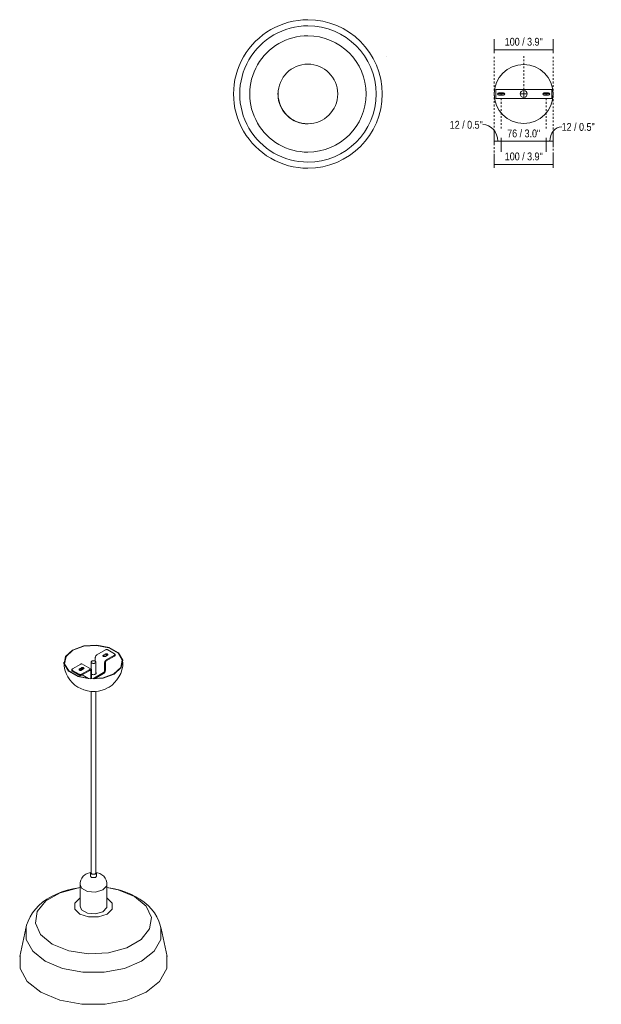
# Model space of a CAD drawing. Header units: millimetres. Extents: x 6329 to 7875, y 1126 to 6721.
# Tile 2 of 2: x 6889 to 7875, y 5053 to 6721. Entities that reach past the tile are written whole.
import ezdxf

# ---------------------------------------------------------------- set-up
doc = ezdxf.new("R2010")
doc.units = ezdxf.units.MM
doc.linetypes.add('Dash', pattern=[6, 3, -3])
doc.linetypes.add('Punto', pattern=[4.7625, 0, -4.7625])
for name, color, linetype, lineweight in [('Cotas', 7, 'Continuous', 9), ('Cotas-6', 7, 'Continuous', 9), ('Lighthing Fixture Detail Wide Black', 7, 'Continuous', 20), ('Luminarias', 7, 'Continuous', 20)]:
    doc.layers.add(name, color=color, linetype=linetype, lineweight=lineweight)
doc.layers.add('Lighthing Fixture Dim Grey Dash', color=7, linetype='Dash', lineweight=9, true_color=0xd2d2d2)
doc.layers.add('Ligthing Fixture ADD', color=7, linetype='Punto', lineweight=9, true_color=0xffffff)
doc.styles.add('Arial Narrow', font='ARIALN.TTF', dxfattribs={"height": 13.2})
doc.dimstyles.new('FARO_-_2_2mm_Arial_Narrow_mm_Inch_Left', dxfattribs={"dimscale": 304.8, "dimtxt": 13.509289, "dimasz": 0, "dimexe": 0.059055, "dimexo": 0.0625, "dimgap": 0.009843, "dimtad": 1, "dimdec": 0, "dimzin": 0, "dimdsep": 46, "dimtxsty": 'Arial Narrow', "dimblk1": 'NONE', "dimblk2": 'NONE', "dimsah": 1, "dimcen": 0.09, "dimadec": 0, "dimazin": 0, "dimtfac": 1, "dimtdec": 4, "dimtix": 1, "dimtmove": 0, "dimatfit": 3, "dimfxl": 0.019685, "dimfxlon": 1, "dimtvp": 1, "dimtolj": 1, "dimtzin": 0, "dimarcsym": 2})
doc.dimstyles.new('FARO_-_2_2mm_Arial_Narrow_mm_Inch_Left_1', dxfattribs={"dimscale": 304.8, "dimtxt": 13.509289, "dimasz": 0, "dimexe": 0.059055, "dimexo": 0.0625, "dimgap": 0.009843, "dimtad": 1, "dimdec": 0, "dimzin": 0, "dimdsep": 46, "dimtxsty": 'Arial Narrow', "dimblk1": 'NONE', "dimblk2": 'NONE', "dimsah": 1, "dimcen": 0.09, "dimadec": 0, "dimazin": 0, "dimtfac": 1, "dimtdec": 4, "dimtix": 1, "dimtmove": 1, "dimatfit": 3, "dimfxl": 0.019685, "dimfxlon": 1, "dimtvp": 1, "dimtolj": 1, "dimtzin": 0, "dimarcsym": 2})

# ---------------------------------------------------------------- blocks, each defined once
blk = doc.blocks.new('20339-119 - 20339-119 TATAWIN M White pendant lamp-499180-00 Isometrico PDF')
at = {"layer": 'Luminarias', "color": 254, "lineweight": 9, "true_color": 0xd4d4d4}
for p, q in [((2402.5, 5634.4), (2402.5, 5640.6)), ((2405.3, 5645.4), (2419.5, 5653.6)), ((2416, 5643), (2415.7, 5642.8)), ((2416, 5644.6), (2419.5, 5646.7)), ((2419.5, 5645), (2416, 5643)), ((2423, 5644.6), (2419.5, 5642.6)), ((2435, 5644.6), (2420.9, 5636.5)), ((2420.9, 5634.8), (2435, 5643)), ((2435, 5647.1), (2423.7, 5653.6)), ((2435.9, 5644.2), (2435.9, 5645.9)), ((2350.1, 5633), (2350.3, 5629.8)), ((2363.6, 5621.4), (2377.8, 5629.5)), ((2375.6, 5621.4), (2379.2, 5623.4)), ((2395.3, 5620.7), (2379.8, 5629.7)), ((2395.3, 5633), (2395.3, 5620.7)), ((2403.3, 5613.1), (2403.3, 5633)), ((2418.1, 5631.6), (2418.1, 5617.7)), ((2419.5, 5618.5), (2419.5, 5632.4)), ((2448.5, 5633), (2448.3, 5629.8)), ((2362.7, 5620.1), (2362.7, 5618.5)), ((2374.9, 5612.4), (2363.6, 5618.9)), ((2374.9, 5610.7), (2363.6, 5617.3)), ((2375.6, 5619.7), (2375.3, 5619.5)), ((2379.2, 5621.8), (2375.6, 5619.7)), ((2379.2, 5619.3), (2379.2, 5621.8)), ((2382.7, 5621.4), (2379.2, 5619.3)), ((2393.3, 5620.5), (2379.2, 5612.4)), ((2379.2, 5610.7), (2393.3, 5618.9)), ((2380.1, 5611.3), (2390.9, 5605.1)), ((2394.7, 5618.1), (2394.7, 5604.7)), ((2395.2, 5620.8), (2395.3, 5620.9)), ((2396.1, 5605), (2396.1, 5618.9)), ((2416.6, 5615.2), (2398.3, 5604.6)), ((2401.1, 5604.7), (2416.6, 5613.6)), ((2403.6, 5613.5), (2403.3, 5613.7)), ((2405.8, 5604.9), (2405.8, 5607.4)), ((2396.2, 5604.7), (2396.1, 5605)), ((2395.3, 5583.3), (2395.3, 5275.6)), ((2403.3, 5275.6), (2403.3, 5583.2)), ((2394.3, 5275.6), (2394.3, 5269.9)), ((2403.2, 5277.4), (2402.9, 5273.6)), ((2404.3, 5269.9), (2404.3, 5275.6)), ((2376.6, 5256.1), (2376.6, 5219.3)), ((2404.3, 5269.9), (2402.9, 5267.9)), ((2422.1, 5219.3), (2422.1, 5256.1)), ((2422.5, 5232.7), (2422.1, 5233)), ((2284.8, 5181.6), (2274.4, 5133.9)), ((2524.3, 5133.9), (2513.9, 5181.6))]:
    blk.add_line(p, q, dxfattribs=at)
for points in [[(2364, 5653.4, 0), (2382.8, 5660.2, 0), (2404.9, 5661.7, 0), (2425.9, 5657.4, 0), (2441.7, 5648.4, 0), (2449, 5636.2, 0), (2446.5, 5623.5, 0), (2434.7, 5612.6, 0)], [(2434.1, 5612.9, 0), (2445.8, 5623.6, 0), (2448.2, 5636.2, 0), (2441, 5648.1, 0), (2425.5, 5657, 0), (2404.8, 5661.2, 0), (2383.1, 5659.8, 0), (2364.5, 5653.1, 0)], [(2434.7, 5612.6, 0), (2415.8, 5605.7, 0), (2393.7, 5604.3, 0), (2372.7, 5608.6, 0), (2357, 5617.6, 0), (2349.6, 5629.8, 0), (2352.1, 5642.5, 0), (2364, 5653.4, 0)], [(2364.5, 5653.1, 0), (2352.9, 5642.4, 0), (2350.4, 5629.8, 0), (2357.7, 5617.9, 0), (2373.1, 5608.9, 0), (2393.8, 5604.8, 0), (2415.6, 5606.2, 0), (2434.1, 5612.9, 0)], [(2402.5, 5640.6, 0), (2402.6, 5641.5, 0), (2402.9, 5642.4, 0), (2403.3, 5643.3, 0), (2403.9, 5644.2, 0), (2404.6, 5644.9, 0), (2405.3, 5645.4, 0)], [(2419.5, 5642.6, 0), (2419, 5642.4, 0), (2418.4, 5642.2, 0), (2417.7, 5642.2, 0), (2417.1, 5642.2, 0), (2416.5, 5642.4, 0), (2416, 5642.6, 0), (2415.6, 5642.9, 0), (2415.3, 5643.2, 0), (2415.2, 5643.6, 0), (2415.3, 5644, 0), (2415.6, 5644.3, 0), (2416, 5644.6, 0)], [(2423.7, 5653.6, 0), (2423.1, 5653.9, 0), (2422.4, 5654.1, 0), (2421.6, 5654.1, 0), (2420.8, 5654.1, 0), (2420.1, 5653.9, 0), (2419.5, 5653.6, 0)], [(2419.5, 5646.7, 0), (2420, 5646.9, 0), (2420.6, 5647.1, 0), (2421.3, 5647.1, 0), (2421.9, 5647.1, 0), (2422.5, 5646.9, 0), (2423, 5646.7, 0), (2423.4, 5646.4, 0), (2423.7, 5646, 0), (2423.8, 5645.7, 0), (2423.7, 5645.3, 0), (2423.4, 5644.9, 0), (2423, 5644.6, 0)], [(2423.3, 5644.8, 0), (2423, 5645, 0), (2422.5, 5645.3, 0), (2421.9, 5645.4, 0), (2421.3, 5645.5, 0), (2420.6, 5645.4, 0), (2420, 5645.3, 0), (2419.5, 5645, 0)], [(2435, 5644.6, 0), (2435.5, 5645, 0), (2435.8, 5645.4, 0), (2435.9, 5645.9, 0), (2435.8, 5646.3, 0), (2435.5, 5646.7, 0), (2435, 5647.1, 0)], [(2435.9, 5644.2, 0), (2435.8, 5643.8, 0), (2435.5, 5643.4, 0), (2435, 5643, 0)], [(2349.3, 5633, 0), (2349.8, 5626.3, 0), (2351.1, 5619.8, 0), (2353.2, 5613.7, 0), (2356, 5608, 0), (2359.5, 5602.8, 0), (2363.5, 5598.2, 0), (2367.9, 5594.1, 0), (2372.7, 5590.7, 0), (2377.8, 5587.9, 0), (2383.2, 5585.7, 0), (2389, 5584.1, 0), (2395.2, 5583.2, 0), (2401.8, 5583.1, 0), (2408.1, 5583.8, 0), (2413.9, 5585.2, 0), (2419.3, 5587.1, 0), (2424.3, 5589.7, 0)], [(2377.8, 5629.5, 0), (2378.5, 5629.8, 0), (2379.2, 5629.9, 0), (2379.8, 5629.7, 0)], [(2379.2, 5623.4, 0), (2379.7, 5623.6, 0), (2380.3, 5623.8, 0), (2380.9, 5623.8, 0), (2381.6, 5623.8, 0), (2382.2, 5623.6, 0), (2382.7, 5623.4, 0), (2383.1, 5623.1, 0), (2383.3, 5622.8, 0), (2383.4, 5622.4, 0), (2383.3, 5622, 0), (2383.1, 5621.7, 0), (2382.7, 5621.4, 0)], [(2402.2, 5634.6, 0), (2401.3, 5635, 0), (2400.4, 5635.2, 0), (2399.3, 5635.3, 0), (2398.3, 5635.2, 0), (2397.3, 5635, 0), (2396.5, 5634.6, 0), (2395.9, 5634.2, 0), (2395.5, 5633.6, 0), (2395.3, 5633, 0), (2395.5, 5632.4, 0), (2395.9, 5631.8, 0), (2396.5, 5631.4, 0)], [(2396.5, 5631.4, 0), (2397.3, 5631, 0), (2398.3, 5630.8, 0), (2399.3, 5630.7, 0), (2400.4, 5630.8, 0), (2401.3, 5631, 0), (2402.2, 5631.4, 0), (2402.8, 5631.8, 0), (2403.2, 5632.4, 0), (2403.3, 5633, 0), (2403.2, 5633.6, 0), (2402.8, 5634.2, 0), (2402.2, 5634.6, 0)], [(2420.9, 5636.5, 0), (2420.2, 5635.9, 0), (2419.5, 5635.2, 0), (2418.9, 5634.4, 0), (2418.4, 5633.4, 0), (2418.2, 5632.5, 0), (2418.1, 5631.6, 0)], [(2419.5, 5632.4, 0), (2419.5, 5632.8, 0), (2419.7, 5633.3, 0), (2419.9, 5633.8, 0), (2420.2, 5634.2, 0), (2420.5, 5634.6, 0), (2420.9, 5634.8, 0)], [(2449.3, 5633, 0), (2448.9, 5626.3, 0), (2447.6, 5619.8, 0), (2445.5, 5613.7, 0), (2442.6, 5608, 0), (2439.2, 5602.8, 0), (2435.2, 5598.2, 0), (2430.8, 5594.1, 0), (2426, 5590.7, 0), (2424.3, 5589.7, 0)], [(2363.6, 5621.4, 0), (2363.1, 5621, 0), (2362.8, 5620.6, 0), (2362.7, 5620.1, 0), (2362.8, 5619.7, 0), (2363.1, 5619.3, 0), (2363.6, 5618.9, 0)], [(2363.6, 5617.3, 0), (2363.1, 5617.6, 0), (2362.8, 5618.1, 0), (2362.7, 5618.5, 0)], [(2379.2, 5619.3, 0), (2378.6, 5619.1, 0), (2378, 5618.9, 0), (2377.4, 5618.9, 0), (2376.7, 5618.9, 0), (2376.1, 5619.1, 0), (2375.6, 5619.3, 0), (2375.2, 5619.6, 0), (2375, 5620, 0), (2374.9, 5620.3, 0), (2375, 5620.7, 0), (2375.2, 5621.1, 0), (2375.6, 5621.4, 0)], [(2374.9, 5612.4, 0), (2375.6, 5612.1, 0), (2376.3, 5611.9, 0), (2377.1, 5611.9, 0), (2377.8, 5611.9, 0), (2378.6, 5612.1, 0), (2379.2, 5612.4, 0)], [(2379.2, 5610.7, 0), (2378.6, 5610.5, 0), (2377.8, 5610.3, 0), (2377.1, 5610.2, 0), (2376.3, 5610.3, 0), (2375.6, 5610.5, 0), (2374.9, 5610.7, 0)], [(2383, 5621.6, 0), (2382.7, 5621.8, 0), (2382.2, 5622, 0), (2381.6, 5622.1, 0), (2380.9, 5622.2, 0), (2380.3, 5622.1, 0), (2379.7, 5622, 0), (2379.2, 5621.8, 0)], [(2396.1, 5618.9, 0), (2396, 5619.7, 0), (2395.8, 5620.3, 0), (2395.3, 5620.7, 0), (2394.7, 5620.9, 0), (2394, 5620.9, 0), (2393.3, 5620.5, 0)], [(2393.3, 5618.9, 0), (2393.7, 5619.1, 0), (2394, 5619.1, 0), (2394.3, 5619, 0), (2394.5, 5618.8, 0), (2394.7, 5618.5, 0), (2394.7, 5618.1, 0)], [(2403.3, 5615.4, 0), (2403.7, 5614.9, 0), (2403.8, 5614.2, 0), (2403.7, 5613.5, 0), (2403.2, 5612.9, 0), (2402.5, 5612.4, 0), (2401.6, 5612, 0), (2400.5, 5611.7, 0), (2399.3, 5611.6, 0), (2398.2, 5611.7, 0), (2397.1, 5612, 0), (2396.1, 5612.4, 0)], [(2416.6, 5613.6, 0), (2417.4, 5614.1, 0), (2418.1, 5614.9, 0), (2418.6, 5615.7, 0), (2419.1, 5616.7, 0), (2419.4, 5617.6, 0), (2419.5, 5618.5, 0)], [(2418.1, 5617.7, 0), (2418, 5617.2, 0), (2417.9, 5616.8, 0), (2417.6, 5616.3, 0), (2417.4, 5615.9, 0), (2417, 5615.5, 0), (2416.6, 5615.2, 0)], [(2376.6, 5255.5, 0), (2376.7, 5259.6, 0), (2377.7, 5263.4, 0), (2379.5, 5266.9, 0), (2381.9, 5269.9, 0), (2384.9, 5272.5, 0), (2386.5, 5273.5, 0)], [(2394.5, 5276.3, 0), (2392.5, 5275.9, 0), (2388.5, 5274.5, 0), (2386.5, 5273.5, 0)], [(2396.5, 5274, 0), (2395.9, 5274.5, 0), (2395.5, 5275, 0), (2395.3, 5275.6, 0)], [(2402.9, 5273.6, 0), (2395.8, 5273.6, 0), (2395.5, 5277.1, 0)], [(2403.3, 5275.6, 0), (2403.2, 5275, 0), (2402.8, 5274.5, 0), (2402.2, 5274, 0), (2401.3, 5273.6, 0), (2400.4, 5273.4, 0), (2399.3, 5273.3, 0), (2398.3, 5273.4, 0), (2397.3, 5273.6, 0), (2396.5, 5274, 0)], [(2422.1, 5255.5, 0), (2421.9, 5259.6, 0), (2420.9, 5263.4, 0), (2419.2, 5266.9, 0), (2416.7, 5269.9, 0), (2413.7, 5272.5, 0), (2410.2, 5274.5, 0), (2406.1, 5276, 0), (2404.1, 5276.3, 0)], [(2415.4, 5246.8, 0), (2402.9, 5243.1, 0), (2389, 5244.4, 0), (2379, 5250.1, 0), (2376.6, 5256.1, 0)], [(2402.9, 5267.9, 0), (2395.8, 5267.9, 0), (2394.3, 5269.9, 0)], [(2422.1, 5256.1, 0), (2421.8, 5254, 0), (2415.4, 5246.8, 0)], [(2284.4, 5179.4, 0), (2286, 5186.9, 0), (2288.5, 5194.1, 0), (2291.9, 5201.2, 0), (2296, 5207.9, 0), (2301, 5214.3, 0), (2306.8, 5220.4, 0), (2313.3, 5226, 0), (2320.5, 5231.2, 0), (2328.3, 5235.8, 0), (2336.8, 5239.9, 0), (2345.6, 5243.5, 0), (2354.9, 5246.5, 0), (2364.6, 5248.8, 0), (2374.5, 5250.6, 0), (2376.6, 5250.9, 0)], [(2376.5, 5250.9, 0), (2373.8, 5250.5, 0), (2342.7, 5242.1, 0), (2318.5, 5228.1, 0), (2304, 5210.2, 0), (2301.1, 5190.5, 0), (2309.9, 5171.4, 0), (2329.6, 5155.2, 0)], [(2422.1, 5250.9, 0), (2425.3, 5250.5, 0), (2435.1, 5248.6, 0), (2444.7, 5246.2, 0), (2454, 5243.1, 0), (2462.8, 5239.5, 0), (2471.2, 5235.3, 0), (2473.1, 5234.2, 0)], [(2469.1, 5235.8, 0), (2441, 5247.1, 0), (2422.1, 5250.9, 0)], [(2329.6, 5155.2, 0), (2357.6, 5143.9, 0), (2390.7, 5138.8, 0), (2424.9, 5140.5, 0), (2455.9, 5148.8, 0), (2480.1, 5162.8, 0), (2494.6, 5180.7, 0), (2497.6, 5200.4, 0), (2488.7, 5219.6, 0), (2469.1, 5235.8, 0)], [(2376.5, 5233, 0), (2376.1, 5232.7, 0), (2367.6, 5224.2, 0), (2367.6, 5214.4, 0), (2376.1, 5205.9, 0)], [(2376.1, 5205.9, 0), (2390.8, 5201, 0), (2407.8, 5201, 0), (2422.5, 5205.9, 0), (2431, 5214.4, 0), (2431, 5224.2, 0), (2422.5, 5232.7, 0)], [(2514.3, 5179.4, 0), (2512.6, 5186.9, 0), (2510.1, 5194.1, 0), (2506.8, 5201.2, 0), (2502.6, 5207.9, 0), (2497.6, 5214.3, 0), (2491.9, 5220.4, 0), (2485.4, 5226, 0), (2478.1, 5231.2, 0), (2473.1, 5234.2, 0)], [(2415.4, 5210, 0), (2402.9, 5206.3, 0), (2389, 5207.6, 0), (2379, 5213.4, 0), (2376.6, 5219.3, 0)], [(2422.1, 5219.3, 0), (2421.8, 5217.3, 0), (2415.4, 5210, 0)], [(2285.3, 5183.7, 0), (2285.3, 5162.8, 0), (2296.4, 5143, 0), (2317.7, 5126.1, 0)], [(2317.7, 5126.1, 0), (2346.9, 5113.8, 0), (2381.3, 5107.4, 0), (2417.4, 5107.4, 0), (2451.7, 5113.8, 0), (2481, 5126.1, 0), (2502.2, 5143, 0), (2513.4, 5162.8, 0), (2513.4, 5183.7, 0)], [(2275, 5136.2, 0), (2275, 5113.5, 0), (2287.1, 5091.8, 0), (2310.3, 5073.4, 0)], [(2310.3, 5073.4, 0), (2342.2, 5060.1, 0), (2379.6, 5053, 0), (2419, 5053, 0), (2456.5, 5060.1, 0), (2488.4, 5073.4, 0), (2511.5, 5091.8, 0), (2523.7, 5113.5, 0), (2523.7, 5136.2, 0)]]:
    blk.add_polyline3d(points, dxfattribs=at)
blk = doc.blocks.new('20339-119 - 20339-119 TATAWIN M White pendant lamp-499180-Planta_PDF')
at = {"layer": 'Luminarias'}
for radius, start, end in [(125.9, 0, 180), (115.5, 0, 180), (98.6, 0, 180), (125.9, 180, 0), (115.5, 180, 0), (98.6, 180, 0)]:
    blk.add_arc((0, 0), radius, start, end, dxfattribs=at)
blk = doc.blocks.new('DIMBLOCK5-Planta_PDF Fixing Holes')
at = {"layer": 'Cotas-6', "color": 251, "true_color": 0x5b5b5b}
for p, q in [((7693.3, 6515.4), (7693.3, 6533.4)), ((7693.3, 6515.4), (7705.2, 6515.4)), ((7693.3, 6515.4), (7693.3, 6509.4)), ((7705.2, 6515.4), (7705.2, 6521.4)), ((7705.2, 6515.4), (7705.2, 6497.4))]:
    blk.add_line(p, q, dxfattribs=at)
blk.add_ellipse((7674, 6515.4), major_axis=(0, 28.3), ratio=0.892706, start_param=4.712389, end_param=6.283185, dxfattribs=at)
at = {"layer": 'Cotas-6', "color": 0, "insert": (7618, 6550), "char_height": 13.2, "width": 67.16, "attachment_point": 1, "line_spacing_factor": 0.974696, "style": 'Arial Narrow'}
blk.add_mtext('12 / 0.5"', dxfattribs=at)
blk = doc.blocks.new('_None')
blk = doc.blocks.new('DIMBLOCK6-Planta_PDF Fixing Holes')
at = {"layer": 'Cotas-6', "color": 251, "true_color": 0x5b5b5b}
for p, q in [((7705.2, 6515.4), (7705.2, 6521.4)), ((7705.2, 6515.4), (7781.5, 6515.4)), ((7705.2, 6515.4), (7705.2, 6497.4)), ((7781.5, 6515.4), (7781.5, 6521.4)), ((7781.5, 6515.4), (7781.5, 6497.4))]:
    blk.add_line(p, q, dxfattribs=at)
at = {"layer": 'Cotas-6', "color": 0, "insert": (7715.3, 6535.4), "char_height": 13.2, "width": 67.16, "attachment_point": 1, "line_spacing_factor": 0.974696, "style": 'Arial Narrow'}
blk.add_mtext('76 / 3.0"', dxfattribs=at)
blk = doc.blocks.new('DIMBLOCK7-Planta_PDF Fixing Holes')
at = {"layer": 'Cotas-6', "color": 251, "true_color": 0x5b5b5b}
for p, q in [((7793.3, 6515.4), (7793.3, 6533.4)), ((7781.5, 6515.4), (7781.5, 6521.4)), ((7781.5, 6515.4), (7793.3, 6515.4)), ((7781.5, 6515.4), (7781.5, 6497.4)), ((7793.3, 6515.4), (7793.3, 6509.4))]:
    blk.add_line(p, q, dxfattribs=at)
blk.add_ellipse((7807.6, 6515.4), major_axis=(0, 24.7), ratio=0.816394, start_param=0, end_param=1.570796, dxfattribs=at)
at = {"layer": 'Cotas-6', "color": 0, "insert": (7807.6, 6546.4), "char_height": 13.2, "width": 67.16, "attachment_point": 1, "line_spacing_factor": 0.974696, "style": 'Arial Narrow'}
blk.add_mtext('12 / 0.5"', dxfattribs=at)
blk = doc.blocks.new('DIMBLOCK8-Planta_PDF Fixing Holes')
at = {"layer": 'Cotas-6', "color": 251, "true_color": 0x5b5b5b}
for p, q in [((7693.3, 6670.6), (7693.3, 6688.6)), ((7793.3, 6670.6), (7793.3, 6688.6)), ((7693.3, 6670.6), (7793.3, 6670.6)), ((7693.3, 6670.6), (7693.3, 6664.6)), ((7793.3, 6670.6), (7793.3, 6664.6))]:
    blk.add_line(p, q, dxfattribs=at)
at = {"layer": 'Cotas-6', "color": 0, "insert": (7711.2, 6690.7), "char_height": 13.2, "width": 77.196, "attachment_point": 1, "line_spacing_factor": 0.974696, "style": 'Arial Narrow'}
blk.add_mtext('100 / 3.9"', dxfattribs=at)
blk = doc.blocks.new('DIMBLOCK9-Planta_PDF Fixing Holes')
at = {"layer": 'Cotas-6', "color": 251, "true_color": 0x5b5b5b}
for p, q in [((7693.3, 6476.3), (7693.3, 6494.3)), ((7793.3, 6476.3), (7793.3, 6494.3)), ((7693.3, 6476.3), (7793.3, 6476.3)), ((7693.3, 6476.3), (7693.3, 6470.3)), ((7793.3, 6476.3), (7793.3, 6470.3))]:
    blk.add_line(p, q, dxfattribs=at)
at = {"layer": 'Cotas-6', "color": 0, "insert": (7711.2, 6496.4), "char_height": 13.2, "width": 77.196, "attachment_point": 1, "line_spacing_factor": 0.974696, "style": 'Arial Narrow'}
blk.add_mtext('100 / 3.9"', dxfattribs=at)

msp = doc.modelspace()

# ---------------------------------------------------------------- linework, layer by layer
at = {"layer": 'Lighthing Fixture Detail Wide Black'}
for p, q in [((7790.8, 6603.1), (7695.8, 6603.1)), ((7695.8, 6603.1), (7695.8, 6588.1)), ((7699.1, 6595.6), (7711.2, 6595.6)), ((7709.2, 6597.6), (7701.1, 6597.6)), ((7701.1, 6593.6), (7709.2, 6593.6)), ((7705.2, 6597.6), (7705.2, 6593.6)), ((7737.6, 6595.6), (7749.1, 6595.6)), ((7743.3, 6601.3), (7743.3, 6589.8)), ((7775.4, 6595.6), (7787.5, 6595.6)), ((7785.5, 6597.6), (7777.4, 6597.6)), ((7777.4, 6593.6), (7785.5, 6593.6)), ((7781.5, 6597.6), (7781.5, 6593.6)), ((7790.8, 6588.1), (7790.8, 6603.1)), ((7695.8, 6588.1), (7790.8, 6588.1))]:
    msp.add_line(p, q, dxfattribs=at)
for centre, radius, start, end in [((7377.6, 6595.6), 50.5, 0, 180), ((7743.3, 6595.6), 50, 90, 270), ((7743.3, 6595.6), 50, 270, 90), ((7376.9, 6595), 50, 171.6047, 186.6047), ((7377.6, 6595.6), 50.5, 180, 0), ((7701.1, 6595.6), 2, 90, 270), ((7709.2, 6595.6), 2, 270, 90), ((7743.3, 6595.6), 5.77, 0, 180), ((7743.3, 6595.6), 5.77, 180, 0), ((7777.4, 6595.6), 2, 90, 270), ((7785.5, 6595.6), 2, 270, 90), ((7376.9, 6595), 50, 186.6047, 277.1193)]:
    msp.add_arc(centre, radius, start, end, dxfattribs=at)
at = {"layer": 'Lighthing Fixture Dim Grey Dash'}
for p, q in [((7693.3, 6595.6), (7693.3, 6659.6)), ((7743.3, 6603.1), (7743.3, 6659.6)), ((7793.3, 6658.6), (7793.3, 6473.6)), ((7693.3, 6595.6), (7693.3, 6472)), ((7705.2, 6588.1), (7705.2, 6534.6)), ((7781.5, 6588.1), (7781.5, 6534.6))]:
    msp.add_line(p, q, dxfattribs=at)
at = {"layer": 'Ligthing Fixture ADD'}
msp.add_line((7510.7, 6658.6), (7514.6, 6658.6), dxfattribs=at)

# ---------------------------------------------------------------- block references
at = {"layer": 'Luminarias', "extrusion": (0, 0, -1), "rotation": 89.99999999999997}
msp.add_blockref('20339-119 - 20339-119 TATAWIN M White pendant lamp-499180-Planta_PDF', (-7377.6, 6595.6), dxfattribs=at)
at = {"layer": 'Luminarias', "color": 254, "lineweight": 9, "true_color": 0xd4d4d4}
msp.add_blockref('20339-119 - 20339-119 TATAWIN M White pendant lamp-499180-00 Isometrico PDF', (4614.9, 0), dxfattribs=at)

# ---------------------------------------------------------------- dimensions: what is measured, and where the dimension line sits
at = {"layer": 'Cotas', "color": 251, "true_color": 0x5b5b5b}
for base, p1, p2, override, picture, middle in [((7793.3, 6670.6), (7693.3, 6664.6), (7793.3, 6664.6), {"dimpost": '<>', "dimfxl": 100.001447}, 'DIMBLOCK8-Planta_PDF Fixing Holes', (7743.3, 6682.1)), ((7781.5, 6515.4), (7705.2, 6521.4), (7781.5, 6521.4), {"dimpost": '<>', "dimfxl": 76.325707}, 'DIMBLOCK6-Planta_PDF Fixing Holes', (7743.3, 6526.9)), ((7793.3, 6476.3), (7693.3, 6470.3), (7793.3, 6470.3), {"dimpost": '<>', "dimfxl": 100.001447}, 'DIMBLOCK9-Planta_PDF Fixing Holes', (7743.3, 6487.9))]:
    dim = msp.add_linear_dim(base=base, p1=p1, p2=p2, dimstyle='FARO_-_2_2mm_Arial_Narrow_mm_Inch_Left', override=override, dxfattribs=at)
    dim.commit()
    dim.dimension.update_dxf_attribs({"geometry": picture, "text_midpoint": middle})
for base, p1, p2, picture, middle in [((7705.2, 6515.4), (7693.3, 6509.4), (7705.2, 6521.4), 'DIMBLOCK5-Planta_PDF Fixing Holes', (7651.6, 6541.2)), ((7793.3, 6515.4), (7781.5, 6521.4), (7793.3, 6509.4), 'DIMBLOCK7-Planta_PDF Fixing Holes', (7841.2, 6537.6))]:
    dim = msp.add_linear_dim(base=base, p1=p1, p2=p2, dimstyle='FARO_-_2_2mm_Arial_Narrow_mm_Inch_Left_1', override={"dimpost": '<>', "dimfxl": 16.856309}, dxfattribs=at)
    dim.commit()
    dim.dimension.update_dxf_attribs({"geometry": picture, "text_midpoint": middle, "dimtype": 160})

doc.saveas('drawing.dxf')
